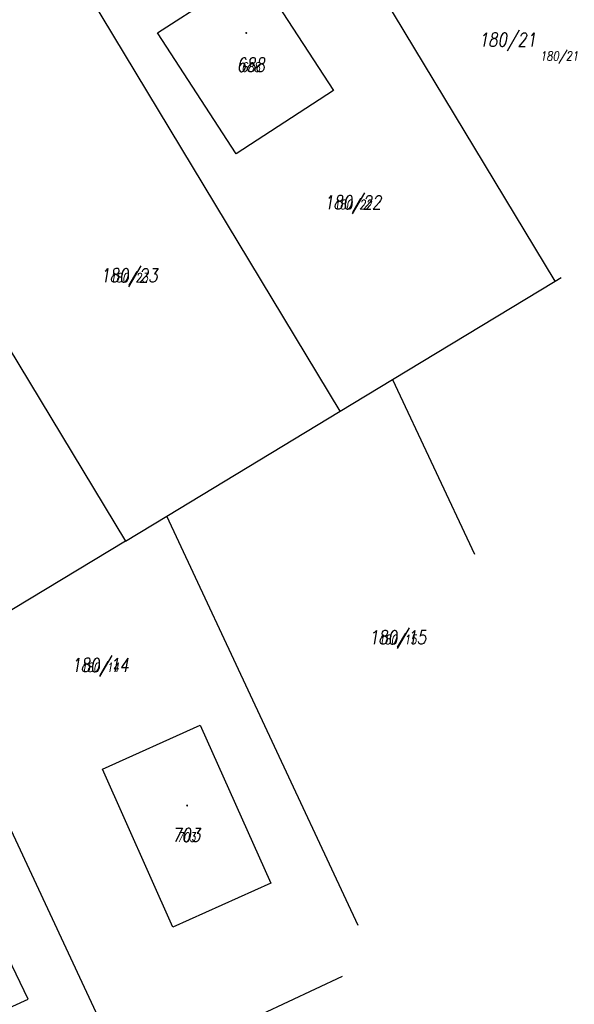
# Model space of a CAD drawing. Header units: feet. Extents: x -783217 to -782936, y -1044805 to -1043930.
# Tile 28 of 81: x -783045 to -782996, y -1044607 to -1044520. Entities that reach past the tile are written whole.
import ezdxf
from ezdxf.enums import TextEntityAlignment as Align

# ---------------------------------------------------------------- set-up
doc = ezdxf.new("R2010")
doc.units = ezdxf.units.FT
doc.header["$MEASUREMENT"] = 0
doc.layers.add('KN_hranice pozemků', color=140, linetype='Continuous', lineweight=30)
for name, color, linetype in [('KN_POZEMKY 500', 140, 'Continuous'), ('KN_značky kultur', 7, 'Continuous'), ('KN_čísla pozemků', 140, 'Continuous')]:
    doc.layers.add(name, color=color, linetype=linetype)
doc.styles.add('RomanD', font='romand.shx', dxfattribs={"width": 0.7, "oblique": 10})

# ---------------------------------------------------------------- blocks, each defined once
blk = doc.blocks.new('4.02_1')
at = {"layer": 'KN_značky kultur', "linetype": 'Continuous'}
h = blk.add_hatch(color=256, dxfattribs=at)
edge = h.paths.add_edge_path()
edge.add_arc((0, 0), 0.175, 0, 360)

msp = doc.modelspace()

# ---------------------------------------------------------------- linework, layer by layer
at = {"layer": 'KN_hranice pozemků', "linetype": 'Continuous'}
for p, q in [((-782997.89, -1044543.23), (-783020.2, -1044506.3)), ((-783016.71, -1044554.6), (-783040.91, -1044514.57)), ((-783032.72, -1044521.51), (-783024.19, -1044515.98)), ((-783024.19, -1044515.98), (-783017.32, -1044526.55)), ((-783025.84, -1044532.09), (-783032.72, -1044521.51)), ((-783059.4, -1044526.51), (-783035.54, -1044565.98)), ((-783017.32, -1044526.55), (-783025.84, -1044532.09)), ((-783012.13, -1044551.83), (-782997.89, -1044543.23)), ((-782997.89, -1044543.23), (-782997.38, -1044542.921)), ((-783016.71, -1044554.6), (-783012.13, -1044551.83)), ((-783012.13, -1044551.83), (-783004.961, -1044567.138)), ((-783031.92, -1044563.8), (-783016.71, -1044554.6)), ((-783035.54, -1044565.98), (-783031.92, -1044563.8)), ((-783015.137, -1044599.641), (-783031.92, -1044563.8)), ((-783035.54, -1044565.98), (-783052.58, -1044576.28)), ((-783035.69, -1044612.36), (-783052.58, -1044576.28)), ((-783037.53, -1044585.94), (-783028.98, -1044582.11)), ((-783028.98, -1044582.11), (-783022.79, -1044595.92)), ((-783031.38, -1044599.77), (-783037.53, -1044585.94)), ((-783022.79, -1044595.92), (-783031.38, -1044599.77)), ((-783044.06, -1044606.09), (-783045.82, -1044602.42)), ((-783035.03, -1044612.72), (-783016.518, -1044604.054)), ((-783052.79, -1044610.07), (-783044.06, -1044606.09))]:
    msp.add_line(p, q, dxfattribs=at)

# ---------------------------------------------------------------- block references
at = {"layer": 'KN_značky kultur', "linetype": 'Continuous', "xscale": 0.5, "yscale": 0.5}
for p in [(-783024.95, -1044521.51), (-783030.13, -1044589.13)]:
    msp.add_blockref('4.02_1', p, dxfattribs=at)

# ---------------------------------------------------------------- texts
at = {"layer": 'KN_POZEMKY 500', "linetype": 'Continuous', "style": 'RomanD', "oblique": 10, "width": 0.8}
for s, p in [('180/21', (-783002.074, -1044522.693)), ('180/22', (-783015.63, -1044536.93)), ('180/23', (-783035.23, -1044543.33)), ('180/15', (-783011.7, -1044575)), ('180/14', (-783037.77, -1044577.44))]:
    msp.add_text(s, height=1.2, dxfattribs=at).set_placement(p, align=Align.CENTER)
at = {"layer": 'KN_POZEMKY 500', "color": 5, "linetype": 'Continuous', "style": 'RomanD', "oblique": 10, "width": 0.8}
for s, p in [('688', (-783024.56, -1044524.9)), ('703', (-783030.21, -1044592.3))]:
    msp.add_text(s, height=1.2, dxfattribs=at).set_placement(p, align=Align.CENTER)
at = {"layer": 'KN_čísla pozemků', "linetype": 'Continuous', "style": 'RomanD', "oblique": 10, "width": 0.8}
for s, p in [('180/21', (-782997.54, -1044523.93)), ('180/22', (-783015.63, -1044536.93)), ('180/23', (-783035.23, -1044543.33)), ('180/15', (-783011.7, -1044575)), ('180/14', (-783037.77, -1044577.44))]:
    msp.add_text(s, height=0.8, dxfattribs=at).set_placement(p, align=Align.CENTER)
at = {"layer": 'KN_čísla pozemků', "color": 5, "linetype": 'Continuous', "style": 'RomanD', "oblique": 10, "width": 0.8}
for s, p in [('688', (-783024.56, -1044524.9)), ('703', (-783030.21, -1044592.3))]:
    msp.add_text(s, height=0.8, dxfattribs=at).set_placement(p, align=Align.CENTER)

doc.saveas('drawing.dxf')
